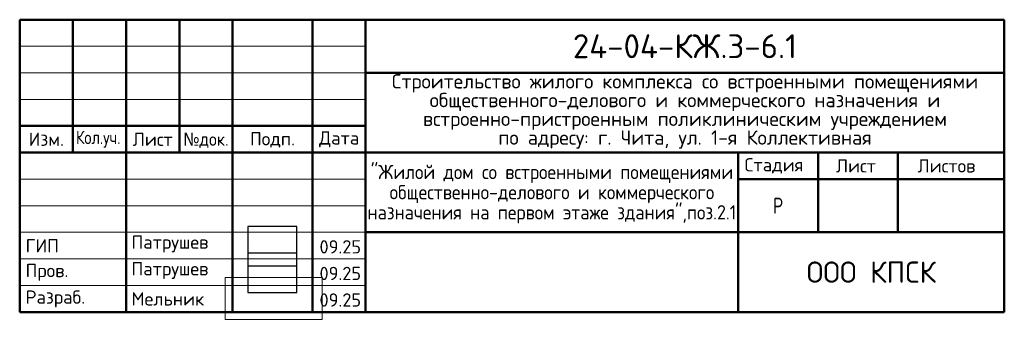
# Model space of a CAD drawing. Header units: metres. Extents: x -38 to 106, y -15 to 20.
# Tile 1 of 40: x -38.17 to -19.67, y -14.99 to -9.35. Entities that reach past the tile are written whole.
import ezdxf

# ---------------------------------------------------------------- set-up
doc = ezdxf.new("R2010")
doc.units = ezdxf.units.M
doc.header["$XCLIPFRAME"] = 2
doc.layers.add('XR$1$STANDARD_1', color=7, linetype='Continuous', lineweight=25)
doc.layers.add('XR$1$Стена наружная_ Сайдинг', color=7, linetype='Continuous', lineweight=35)
doc.styles.add('ISOCPEUR', font='txt')
doc.styles.add('Segoe UI Symbol', font='txt')
picture_1 = doc.add_image_def('image1.jpg', size_in_pixel=(275, 222))
picture_2 = doc.add_image_def('image2.bmp', size_in_pixel=(685, 350))

# ---------------------------------------------------------------- blocks, each defined once
blk = doc.blocks.new('СЛОЖНЫЙ_ОБЪЕКТ_0')
at = {"layer": 'XR$1$Стена наружная_ Сайдинг', "color": 7, "linetype": 'Continuous', "lineweight": 50, "transparency": 33554687}
for p, q in [((-38.165, -9.355), (-19.665, -9.355)), ((-38.165, -14.855), (-38.165, -9.355)), ((-34.165, -14.855), (-34.165, -9.355)), ((-19.665, -9.355), (-19.665, -14.855)), ((-31.665, -10.355), (-19.665, -10.355)), ((-31.665, -11.355), (-38.165, -11.355)), ((-38.165, -11.855), (-31.665, -11.855)), ((-31.665, -11.855), (-19.665, -11.855)), ((-24.665, -12.355), (-19.665, -12.355)), ((-31.665, -13.355), (-19.665, -13.355)), ((-38.165, -14.855), (-19.665, -14.855))]:
    blk.add_line(p, q, dxfattribs=at)
at = {"layer": 'XR$1$Стена наружная_ Сайдинг', "color": 7, "linetype": 'Continuous', "lineweight": 13, "transparency": 33554687}
for p, q in [((-38.165, -9.855), (-31.665, -9.855)), ((-38.165, -10.355), (-31.665, -10.355)), ((-38.165, -10.855), (-31.665, -10.855)), ((-38.165, -12.355), (-31.665, -12.355)), ((-38.165, -12.855), (-31.665, -12.855)), ((-38.165, -13.355), (-31.665, -13.355)), ((-38.165, -13.855), (-31.665, -13.855)), ((-38.165, -14.355), (-31.665, -14.355))]:
    blk.add_line(p, q, dxfattribs=at)
at = {"layer": 'XR$1$Стена наружная_ Сайдинг', "color": 7, "linetype": 'Continuous', "lineweight": 50, "transparency": 33554687}
for points in [[(-37.165, -9.355), (-37.165, -10.605), (-37.165, -11.855)], [(-36.165, -9.355), (-36.165, -12.105), (-36.165, -14.855)], [(-35.165, -9.355), (-35.165, -10.605), (-35.165, -11.855)], [(-32.665, -9.355), (-32.665, -12.105), (-32.665, -14.855)], [(-31.665, -9.355), (-31.665, -12.105), (-31.665, -14.855)], [(-24.665, -14.855), (-24.665, -13.355), (-24.665, -11.855)], [(-23.165, -13.355), (-23.165, -12.605), (-23.165, -11.855)], [(-21.665, -11.855), (-21.665, -12.605), (-21.665, -13.355)]]:
    blk.add_lwpolyline(points, dxfattribs=at)

msp = doc.modelspace()

# ---------------------------------------------------------------- block references
at = {"layer": 'XR$1$Стена наружная_ Сайдинг', "color": 7, "linetype": 'Continuous', "lineweight": 13, "transparency": 33554687}
msp.add_blockref('СЛОЖНЫЙ_ОБЪЕКТ_0', (0, 0), dxfattribs=at)

# ---------------------------------------------------------------- texts
at = {"layer": 'XR$1$STANDARD_1', "color": 7, "linetype": 'Continuous', "lineweight": 18, "transparency": 33554687}
for s, insert, char_height, width, attachment_point, style in [('\\A1;{\\fISOCPEUR|i0|b0;\\H0.450000;\\W1.000000;\\C7;24-04-КЖ.3-6.1}\\P', (-25.6653, -9.8548), 0.45, 4.445816, 5, 'ISOCPEUR'), ('\\A1;{\\fISOCPEUR|i0|b0;\\H0.250000;\\W1.000000;\\C7;Изм.}\\P', (-37.6654, -11.605), 0.25, 0.753409, 5, 'ISOCPEUR'), ('\\A1;{\\fISOCPEUR|i0|b0;\\H0.250000;\\W0.833333;\\C7;Кол.уч.}\\P', (-36.6912, -11.605), 0.25, 0.974432, 5, 'ISOCPEUR'), ('\\A1;{\\fISOCPEUR|i0|b0;\\H0.250000;\\W1.000000;\\C7;Лист}\\P', (-35.6654, -11.605), 0.25, 0.867188, 5, 'ISOCPEUR'), ('\\A1;{\\fSegoe UI Symbol|i0|b0;\\H0.250000;\\W0.909091;\\C7;№\\fISOCPEUR|i0|b0;док.}\\P', (-34.6654, -11.6224), 0.25, 1.022727, 5, 'Segoe UI Symbol'), ('\\A1;{\\fISOCPEUR|i0|b0;\\H0.250000;\\W1.000000;\\C7;Подп.}\\P', (-33.4154, -11.6154), 0.25, 0.917647, 5, 'ISOCPEUR'), ('\\A1;{\\fISOCPEUR|i0|b0;\\H0.250000;\\W1.000000;\\C7;Дата}\\P', (-32.1631, -11.605), 0.25, 0.968056, 5, 'ISOCPEUR'), ('\\A1;{\\fISOCPEUR|i0|b0;\\H0.250000;\\W1.000000;\\C7;Стадия}\\P', (-23.9928, -12.105), 0.25, 1.244681, 5, 'ISOCPEUR'), ('\\A1;{\\fISOCPEUR|i0|b0;\\H0.250000;\\W1.000000;\\C7;Лист}\\P', (-22.4526, -12.105), 0.25, 0.867188, 5, 'ISOCPEUR'), ('\\A1;{\\fISOCPEUR|i0|b0;\\H0.250000;\\W1.000000;\\C7;Листов}\\P', (-20.7517, -12.105), 0.25, 1.219565, 5, 'ISOCPEUR'), ('\\A1;{\\fISOCPEUR|i0|b0;\\H0.300000;\\W0.769231;\\C7;Р}\\P', (-23.9153, -12.8548), 0.3, 0.276923, 5, 'ISOCPEUR'), ('\\A1;{\\fISOCPEUR|i0|b0;\\H0.250000;\\W1.000000;\\C7;ГИП}\\P', (-38.0546, -13.608), 0.25, 0.69, 4, 'ISOCPEUR'), ('\\A1;{\\fISOCPEUR|i0|b0;\\H0.250000;\\W1.000000;\\C7;Патрушев}\\P', (-36.0646, -13.733), 0.25, 1.671094, 7, 'ISOCPEUR'), ('\\A1;{\\fISOCPEUR|i0|b0;\\H0.400000;\\W1.000000;\\C7;ООО КПСК}\\P', (-22.1653, -14.1048), 0.4, 2.633651, 5, 'ISOCPEUR'), ('\\A1;{\\fISOCPEUR|i0|b0;\\H0.250000;\\W1.000000;\\C7;Пров.}\\P', (-38.0546, -14.108), 0.25, 0.917647, 4, 'ISOCPEUR'), ('\\A1;{\\fISOCPEUR|i0|b0;\\H0.250000;\\W1.000000;\\C7;Патрушев}\\P', (-36.0646, -14.233), 0.25, 1.671094, 7, 'ISOCPEUR'), ('\\A1;{\\fISOCPEUR|i0|b0;\\H0.250000;\\W1.000000;\\C7;Разраб.}\\P', (-38.0546, -14.608), 0.25, 1.307449, 4, 'ISOCPEUR'), ('\\A1;{\\fISOCPEUR|i0|b0;\\H0.250000;\\W1.000000;\\C7;Мельник}\\P', (-36.0646, -14.733), 0.25, 1.395283, 7, 'ISOCPEUR')]:
    msp.add_mtext(s, dxfattribs=dict(at, insert=insert, char_height=char_height, width=width, attachment_point=attachment_point, style=style))
at = {"layer": 'XR$1$STANDARD_1', "color": 7, "linetype": 'Continuous', "lineweight": 18, "transparency": 33554687, "char_height": 0.27, "attachment_point": 2}
for s, insert, width, line_spacing_factor in [('\\A1;{\\fISOCPEUR|i0|b0;\\H0.270000;\\W1.000000;\\C7;Строительство жилого комплекса со встроенными помещениями}\\P{\\fISOCPEUR|i0|b0;\\H0.270000;\\W1.000000;\\C7;общественного-делового и коммерческого назначения и}\\P{\\fISOCPEUR|i0|b0;\\H0.270000;\\W1.000000;\\C7;встроенно-пристроенным поликлиническим учреждением}\\P{\\fISOCPEUR|i0|b0;\\H0.270000;\\W1.000000;\\C7;по адресу: г. Чита, ул. 1-я Коллективная}\\P', (-25.6653, -10.3798), 11.142225, 0.783133), ('\\A1;{\\fISOCPEUR|i0|b0;\\H0.270000;\\W0.909091;\\C7;"Жилой дом со встроенными помещениями}\\P{\\fISOCPEUR|i0|b0;\\H0.270000;\\W0.909091;\\C7;общественно-делового и коммерческого}\\P{\\fISOCPEUR|i0|b0;\\H0.270000;\\W0.909091;\\C7;назначения на первом этаже здания",поз.2.1}\\P', (-28.1653, -12.0848), 7.061114, 0.843373)]:
    msp.add_mtext(s, dxfattribs=dict(at, insert=insert, width=width, line_spacing_factor=line_spacing_factor))
at = {"layer": 'XR$1$STANDARD_1', "color": 7, "linetype": 'Continuous', "lineweight": 25, "transparency": 33554687, "char_height": 0.25, "width": 0.892424, "attachment_point": 7, "style": 'ISOCPEUR'}
for insert in [(-32.5323, -13.7535), (-32.5323, -14.2535), (-32.5323, -14.7535)]:
    msp.add_mtext('\\A1;{\\fISOCPEUR|i0|b0;\\H0.250000;\\W1.000000;\\C7;09.25}\\P', dxfattribs=dict(at, insert=insert))

# ---------------------------------------------------------------- pictures from other files: only their frames are drawn
at = {"layer": 'XR$1$STANDARD_1', "color": 7, "linetype": 'Continuous', "lineweight": 25, "transparency": 33554687}
image = msp.add_image(picture_1, insert=(-33.8817, -13.9884), size_in_units=(0.9214, 0.7438), dxfattribs=at)
image.set_boundary_path([(-0.5, 221.5), (274.5, 221.5), (274.5, -0.5), (-0.5, -0.5), (-0.5, 221.5)])
image.dxf.flags = 15
image = msp.add_image(picture_1, insert=(-33.8817, -14.4884), size_in_units=(0.9214, 0.7438), dxfattribs=at)
image.set_boundary_path([(-0.5, 221.5), (274.5, 221.5), (274.5, -0.5), (-0.5, -0.5), (-0.5, 221.5)])
image.dxf.flags = 15
at = {"layer": 'XR$1$STANDARD_1', "color": 7, "linetype": 'Continuous', "lineweight": 13, "transparency": 33554687}
image = msp.add_image(picture_2, insert=(-34.3076, -14.9922), size_in_units=(1.8263, 0.7853), dxfattribs=at)
image.set_boundary_path([(684.5, 349.5), (684.5, -0.5), (-0.5, -0.5), (-0.5, 349.5), (684.5, 349.5)])
image.dxf.flags = 15

doc.saveas('drawing.dxf')
